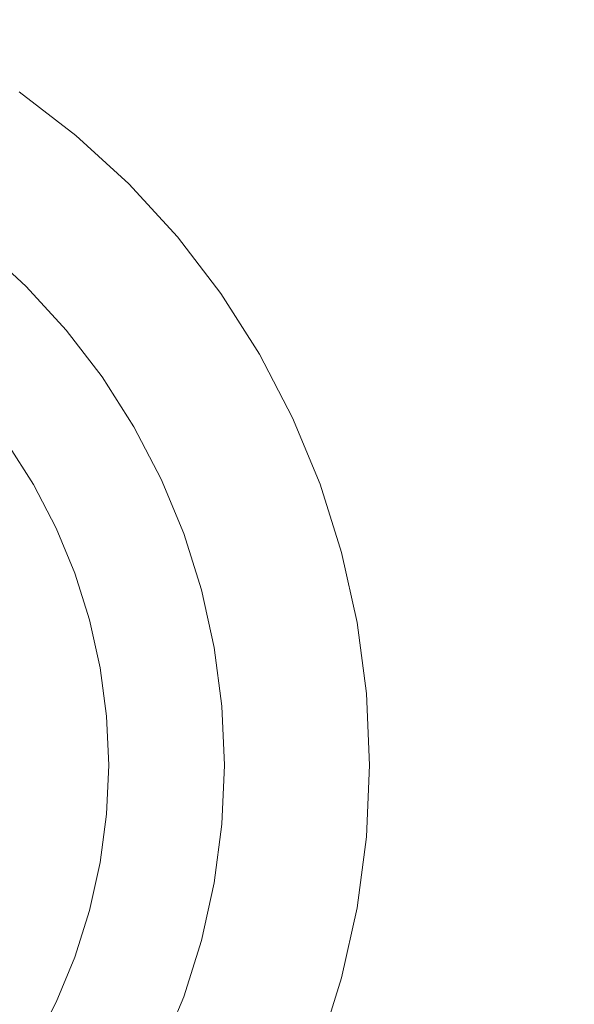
# Model space of a CAD drawing. Header units: millimetres. Extents: x 1865 to 2161, y 1201 to 1385.
# Tile 20 of 40: x 1931 to 1940, y 1353 to 1370. Entities that reach past the tile are written whole.
import ezdxf

# ---------------------------------------------------------------- set-up
doc = ezdxf.new("R2010")
doc.units = ezdxf.units.MM
doc.header["$LTSCALE"] = 25.4
doc.layers.add('Lighting-Moving Light', color=7, linetype='Continuous', lineweight=5)

# ---------------------------------------------------------------- blocks, each defined once
blk = doc.blocks.new('Group-1')
at = {"layer": 'Lighting-Moving Light', "color": 7, "linetype": 'Continuous', "lineweight": 5, "transparency": 33554687}
for points in [[(-107.035, -87.035, -16.5), (107.035, -87.035, -16.5), (107.035, 87.035, -16.5), (-107.035, 87.035, -16.5)], [(103.5, -83.5, -108.466), (-103.5, -83.5, -108.466), (-103.5, 83.5, -108.466), (103.5, 83.5, -108.466)]]:
    blk.add_3dface(points, dxfattribs=at)
for points, invisible_edges in [([(-81.97, 75.468, -16.465), (-81.001, 74.725, -16.465), (-80.101, 73.899, -16.465), (-90, 64, -16.465)], 12), ([(-81.001, 74.725, -16.465), (-81.97, 75.468, -16.465), (-83.388, 73.444, -1.637), (-82.59, 72.831, -1.637)], 10), ([(-80.101, 73.899, -16.465), (-81.001, 74.725, -16.465), (-82.59, 72.831, -1.637), (-81.848, 72.152, -1.637)], 10), ([(-80.101, 73.899, -16.465), (-79.275, 72.999, -16.465), (-78.532, 72.03, -16.465), (-90, 64, -16.465)], 12), ([(-79.275, 72.999, -16.465), (-80.101, 73.899, -16.465), (-81.848, 72.152, -1.637), (-81.169, 71.41, -1.637)], 10), ([(-78.532, 72.03, -16.465), (-79.275, 72.999, -16.465), (-81.169, 71.41, -1.637), (-80.556, 70.612, -1.637)], 10), ([(-82.642, 72.769, -1.316), (-81.905, 72.095, -1.316), (-81.872, 72.128, -1.475), (-82.611, 72.805, -1.475)], 15), ([(-82.611, 72.805, -1.475), (-81.872, 72.128, -1.475), (-81.848, 72.152, -1.637), (-82.59, 72.831, -1.637)], 11), ([(-82.727, 72.668, -1.014), (-81.999, 72.001, -1.014), (-81.948, 72.052, -1.162), (-82.68, 72.723, -1.162)], 15), ([(-82.68, 72.723, -1.162), (-81.948, 72.052, -1.162), (-81.905, 72.095, -1.316), (-82.642, 72.769, -1.316)], 15), ([(-81.905, 72.095, -1.316), (-81.231, 71.358, -1.316), (-81.195, 71.389, -1.475), (-81.872, 72.128, -1.475)], 15), ([(-81.872, 72.128, -1.475), (-81.195, 71.389, -1.475), (-81.169, 71.41, -1.637), (-81.848, 72.152, -1.637)], 11), ([(-78.532, 72.03, -16.465), (-77.876, 71, -16.465), (-77.312, 69.917, -16.465), (-90, 64, -16.465)], 12), ([(-82.127, 71.873, -0.737), (-81.471, 71.157, -0.737), (-81.397, 71.219, -0.872), (-82.059, 71.941, -0.872)], 15), ([(-82.059, 71.941, -0.872), (-81.397, 71.219, -0.872), (-81.332, 71.273, -1.014), (-81.999, 72.001, -1.014)], 15), ([(-81.999, 72.001, -1.014), (-81.332, 71.273, -1.014), (-81.277, 71.32, -1.162), (-81.948, 72.052, -1.162)], 15), ([(-81.948, 72.052, -1.162), (-81.277, 71.32, -1.162), (-81.231, 71.358, -1.316), (-81.905, 72.095, -1.316)], 15), ([(-77.876, 71, -16.465), (-78.532, 72.03, -16.465), (-80.556, 70.612, -1.637), (-80.016, 69.764, -1.637)], 10), ([(-82.285, 71.715, -0.494), (-81.642, 71.013, -0.494), (-81.553, 71.088, -0.611), (-82.202, 71.798, -0.611)], 15), ([(-82.202, 71.798, -0.611), (-81.553, 71.088, -0.611), (-81.471, 71.157, -0.737), (-82.127, 71.873, -0.737)], 15), ([(-82.469, 71.531, -0.291), (-81.842, 70.846, -0.291), (-81.739, 70.932, -0.387), (-82.374, 71.626, -0.387)], 15), ([(-82.374, 71.626, -0.387), (-81.739, 70.932, -0.387), (-81.642, 71.013, -0.494), (-82.285, 71.715, -0.494)], 15), ([(-82.57, 71.43, -0.206), (-81.951, 70.754, -0.206), (-81.842, 70.846, -0.291), (-82.469, 71.531, -0.291)], 15), ([(-82.675, 71.325, -0.134), (-82.064, 70.659, -0.134), (-81.951, 70.754, -0.206), (-82.57, 71.43, -0.206)], 15), ([(-81.397, 71.219, -0.872), (-80.801, 70.441, -0.872), (-80.731, 70.49, -1.014), (-81.332, 71.273, -1.014)], 15), ([(-81.332, 71.273, -1.014), (-80.731, 70.49, -1.014), (-80.672, 70.532, -1.162), (-81.277, 71.32, -1.162)], 15), ([(-81.277, 71.32, -1.162), (-80.672, 70.532, -1.162), (-80.623, 70.566, -1.316), (-81.231, 71.358, -1.316)], 15), ([(-81.231, 71.358, -1.316), (-80.623, 70.566, -1.316), (-80.584, 70.593, -1.475), (-81.195, 71.389, -1.475)], 15), ([(-81.195, 71.389, -1.475), (-80.584, 70.593, -1.475), (-80.556, 70.612, -1.637), (-81.169, 71.41, -1.637)], 11), ([(-81.553, 71.088, -0.611), (-80.967, 70.325, -0.611), (-80.879, 70.386, -0.737), (-81.471, 71.157, -0.737)], 15), ([(-81.471, 71.157, -0.737), (-80.879, 70.386, -0.737), (-80.801, 70.441, -0.872), (-81.397, 71.219, -0.872)], 15), ([(-81.739, 70.932, -0.387), (-81.166, 70.186, -0.387), (-81.063, 70.258, -0.494), (-81.642, 71.013, -0.494)], 15), ([(-81.642, 71.013, -0.494), (-81.063, 70.258, -0.494), (-80.967, 70.325, -0.611), (-81.553, 71.088, -0.611)], 15), ([(-77.312, 69.917, -16.465), (-77.876, 71, -16.465), (-80.016, 69.764, -1.637), (-79.552, 68.872, -1.637)], 10), ([(-81.951, 70.754, -0.206), (-81.393, 70.027, -0.206), (-81.276, 70.108, -0.291), (-81.842, 70.846, -0.291)], 15), ([(-81.842, 70.846, -0.291), (-81.276, 70.108, -0.291), (-81.166, 70.186, -0.387), (-81.739, 70.932, -0.387)], 15), ([(-82.182, 70.56, -0.074), (-81.64, 69.853, -0.074), (-81.514, 69.942, -0.134), (-82.064, 70.659, -0.134)], 15), ([(-82.064, 70.659, -0.134), (-81.514, 69.942, -0.134), (-81.393, 70.027, -0.206), (-81.951, 70.754, -0.206)], 15), ([(-80.584, 70.593, -1.475), (-80.045, 69.747, -1.475), (-80.016, 69.764, -1.637), (-80.556, 70.612, -1.637)], 11), ([(-82.428, 70.354, 0.007), (-81.903, 69.67, 0.007), (-81.77, 69.763, -0.027), (-82.304, 70.458, -0.027)], 15), ([(-82.304, 70.458, -0.027), (-81.77, 69.763, -0.027), (-81.64, 69.853, -0.074), (-82.182, 70.56, -0.074)], 15), ([(-80.879, 70.386, -0.737), (-80.358, 69.567, -0.737), (-80.274, 69.615, -0.872), (-80.801, 70.441, -0.872)], 15), ([(-80.801, 70.441, -0.872), (-80.274, 69.615, -0.872), (-80.201, 69.657, -1.014), (-80.731, 70.49, -1.014)], 15), ([(-80.731, 70.49, -1.014), (-80.201, 69.657, -1.014), (-80.138, 69.694, -1.162), (-80.672, 70.532, -1.162)], 15), ([(-80.672, 70.532, -1.162), (-80.138, 69.694, -1.162), (-80.086, 69.724, -1.316), (-80.623, 70.566, -1.316)], 15), ([(-80.623, 70.566, -1.316), (-80.086, 69.724, -1.316), (-80.045, 69.747, -1.475), (-80.584, 70.593, -1.475)], 15), ([(-82.553, 70.248, 0.028), (-82.037, 69.576, 0.028), (-81.903, 69.67, 0.007), (-82.428, 70.354, 0.007)], 15), ([(-81.063, 70.258, -0.494), (-80.551, 69.455, -0.494), (-80.45, 69.514, -0.611), (-80.967, 70.325, -0.611)], 15), ([(-80.967, 70.325, -0.611), (-80.45, 69.514, -0.611), (-80.358, 69.567, -0.737), (-80.879, 70.386, -0.737)], 15), ([(-81.393, 70.027, -0.206), (-80.9, 69.254, -0.206), (-80.777, 69.325, -0.291), (-81.276, 70.108, -0.291)], 15), ([(-81.276, 70.108, -0.291), (-80.777, 69.325, -0.291), (-80.661, 69.392, -0.387), (-81.166, 70.186, -0.387)], 15), ([(-81.166, 70.186, -0.387), (-80.661, 69.392, -0.387), (-80.551, 69.455, -0.494), (-81.063, 70.258, -0.494)], 15), ([(-81.64, 69.853, -0.074), (-81.162, 69.103, -0.074), (-81.029, 69.18, -0.134), (-81.514, 69.942, -0.134)], 15), ([(-81.514, 69.942, -0.134), (-81.029, 69.18, -0.134), (-80.9, 69.254, -0.206), (-81.393, 70.027, -0.206)], 15), ([(-77.312, 69.917, -16.465), (-76.844, 68.788, -16.465), (-76.477, 67.623, -16.465), (-90, 64, -16.465)], 12), ([(-81.903, 69.67, 0.007), (-81.439, 68.942, 0.007), (-81.299, 69.023, -0.027), (-81.77, 69.763, -0.027)], 15), ([(-81.77, 69.763, -0.027), (-81.299, 69.023, -0.027), (-81.162, 69.103, -0.074), (-81.64, 69.853, -0.074)], 15), ([(-80.045, 69.747, -1.475), (-79.582, 68.858, -1.475), (-79.552, 68.872, -1.637), (-80.016, 69.764, -1.637)], 11), ([(-76.844, 68.788, -16.465), (-77.312, 69.917, -16.465), (-79.552, 68.872, -1.637), (-79.167, 67.943, -1.637)], 10), ([(-82.037, 69.576, 0.028), (-81.581, 68.86, 0.028), (-81.439, 68.942, 0.007), (-81.903, 69.67, 0.007)], 15), ([(-80.358, 69.567, -0.737), (-79.909, 68.706, -0.737), (-79.822, 68.746, -0.872), (-80.274, 69.615, -0.872)], 15), ([(-80.274, 69.615, -0.872), (-79.822, 68.746, -0.872), (-79.745, 68.782, -1.014), (-80.201, 69.657, -1.014)], 15), ([(-80.201, 69.657, -1.014), (-79.745, 68.782, -1.014), (-79.679, 68.813, -1.162), (-80.138, 69.694, -1.162)], 15), ([(-80.138, 69.694, -1.162), (-79.679, 68.813, -1.162), (-79.625, 68.838, -1.316), (-80.086, 69.724, -1.316)], 15), ([(-80.086, 69.724, -1.316), (-79.625, 68.838, -1.316), (-79.582, 68.858, -1.475), (-80.045, 69.747, -1.475)], 15), ([(-81.34, 68.038, 0.035), (-81.724, 68.778, 0.035), (-82.172, 69.481, 0.035), (-90, 64, 0.035)], 12), ([(-82.172, 69.481, 0.035), (-81.724, 68.778, 0.035), (-81.581, 68.86, 0.028), (-82.037, 69.576, 0.028)], 14), ([(-80.661, 69.392, -0.387), (-80.226, 68.558, -0.387), (-80.112, 68.611, -0.494), (-80.551, 69.455, -0.494)], 15), ([(-80.551, 69.455, -0.494), (-80.112, 68.611, -0.494), (-80.006, 68.66, -0.611), (-80.45, 69.514, -0.611)], 15), ([(-80.45, 69.514, -0.611), (-80.006, 68.66, -0.611), (-79.909, 68.706, -0.737), (-80.358, 69.567, -0.737)], 15), ([(-80.9, 69.254, -0.206), (-80.477, 68.441, -0.206), (-80.348, 68.501, -0.291), (-80.777, 69.325, -0.291)], 15), ([(-80.777, 69.325, -0.291), (-80.348, 68.501, -0.291), (-80.226, 68.558, -0.387), (-80.661, 69.392, -0.387)], 15), ([(-81.299, 69.023, -0.027), (-80.895, 68.246, -0.027), (-80.751, 68.313, -0.074), (-81.162, 69.103, -0.074)], 15), ([(-81.162, 69.103, -0.074), (-80.751, 68.313, -0.074), (-80.611, 68.378, -0.134), (-81.029, 69.18, -0.134)], 15), ([(-81.029, 69.18, -0.134), (-80.611, 68.378, -0.134), (-80.477, 68.441, -0.206), (-80.9, 69.254, -0.206)], 15), ([(-81.581, 68.86, 0.028), (-81.19, 68.108, 0.028), (-81.041, 68.178, 0.007), (-81.439, 68.942, 0.007)], 15), ([(-81.439, 68.942, 0.007), (-81.041, 68.178, 0.007), (-80.895, 68.246, -0.027), (-81.299, 69.023, -0.027)], 15), ([(-81.724, 68.778, 0.035), (-81.34, 68.038, 0.035), (-81.19, 68.108, 0.028), (-81.581, 68.86, 0.028)], 14), ([(-79.822, 68.746, -0.872), (-79.447, 67.841, -0.872), (-79.368, 67.87, -1.014), (-79.745, 68.782, -1.014)], 15), ([(-79.745, 68.782, -1.014), (-79.368, 67.87, -1.014), (-79.299, 67.895, -1.162), (-79.679, 68.813, -1.162)], 15), ([(-79.679, 68.813, -1.162), (-79.299, 67.895, -1.162), (-79.243, 67.915, -1.316), (-79.625, 68.838, -1.316)], 15), ([(-79.625, 68.838, -1.316), (-79.243, 67.915, -1.316), (-79.199, 67.931, -1.475), (-79.582, 68.858, -1.475)], 15), ([(-79.582, 68.858, -1.475), (-79.199, 67.931, -1.475), (-79.167, 67.943, -1.637), (-79.552, 68.872, -1.637)], 11), ([(-76.477, 67.623, -16.465), (-76.844, 68.788, -16.465), (-79.167, 67.943, -1.637), (-78.864, 66.984, -1.637)], 10), ([(-80.226, 68.558, -0.387), (-79.866, 67.688, -0.387), (-79.748, 67.732, -0.494), (-80.112, 68.611, -0.494)], 15), ([(-80.112, 68.611, -0.494), (-79.748, 67.732, -0.494), (-79.638, 67.772, -0.611), (-80.006, 68.66, -0.611)], 15), ([(-80.006, 68.66, -0.611), (-79.638, 67.772, -0.611), (-79.537, 67.808, -0.737), (-79.909, 68.706, -0.737)], 15), ([(-79.909, 68.706, -0.737), (-79.537, 67.808, -0.737), (-79.447, 67.841, -0.872), (-79.822, 68.746, -0.872)], 15), ([(-80.611, 68.378, -0.134), (-80.265, 67.543, -0.134), (-80.126, 67.594, -0.206), (-80.477, 68.441, -0.206)], 15), ([(-80.477, 68.441, -0.206), (-80.126, 67.594, -0.206), (-79.992, 67.642, -0.291), (-80.348, 68.501, -0.291)], 15), ([(-80.348, 68.501, -0.291), (-79.992, 67.642, -0.291), (-79.866, 67.688, -0.387), (-80.226, 68.558, -0.387)], 15), ([(-80.895, 68.246, -0.027), (-80.559, 67.436, -0.027), (-80.41, 67.49, -0.074), (-80.751, 68.313, -0.074)], 15), ([(-80.751, 68.313, -0.074), (-80.41, 67.49, -0.074), (-80.265, 67.543, -0.134), (-80.611, 68.378, -0.134)], 15), ([(-81.34, 68.038, 0.035), (-81.021, 67.268, 0.035), (-80.865, 67.325, 0.028), (-81.19, 68.108, 0.028)], 14), ([(-81.19, 68.108, 0.028), (-80.865, 67.325, 0.028), (-80.711, 67.381, 0.007), (-81.041, 68.178, 0.007)], 15), ([(-81.041, 68.178, 0.007), (-80.711, 67.381, 0.007), (-80.559, 67.436, -0.027), (-80.895, 68.246, -0.027)], 15), ([(-80.77, 66.473, 0.035), (-81.021, 67.268, 0.035), (-81.34, 68.038, 0.035), (-90, 64, 0.035)], 12), ([(-79.299, 67.895, -1.162), (-79.001, 66.947, -1.162), (-78.943, 66.963, -1.316), (-79.243, 67.915, -1.316)], 15), ([(-79.243, 67.915, -1.316), (-78.943, 66.963, -1.316), (-78.897, 66.975, -1.475), (-79.199, 67.931, -1.475)], 15), ([(-79.199, 67.931, -1.475), (-78.897, 66.975, -1.475), (-78.864, 66.984, -1.637), (-79.167, 67.943, -1.637)], 11), ([(-79.748, 67.732, -0.494), (-79.461, 66.824, -0.494), (-79.348, 66.854, -0.611), (-79.638, 67.772, -0.611)], 15), ([(-79.638, 67.772, -0.611), (-79.348, 66.854, -0.611), (-79.245, 66.882, -0.737), (-79.537, 67.808, -0.737)], 15), ([(-79.537, 67.808, -0.737), (-79.245, 66.882, -0.737), (-79.152, 66.907, -0.872), (-79.447, 67.841, -0.872)], 15), ([(-79.447, 67.841, -0.872), (-79.152, 66.907, -0.872), (-79.071, 66.928, -1.014), (-79.368, 67.87, -1.014)], 15), ([(-79.368, 67.87, -1.014), (-79.071, 66.928, -1.014), (-79.001, 66.947, -1.162), (-79.299, 67.895, -1.162)], 15), ([(-76.477, 67.623, -16.465), (-76.213, 66.431, -16.465), (-76.053, 65.22, -16.465), (-90, 64, -16.465)], 12), ([(-80.265, 67.543, -0.134), (-79.994, 66.681, -0.134), (-79.85, 66.72, -0.206), (-80.126, 67.594, -0.206)], 15), ([(-80.126, 67.594, -0.206), (-79.85, 66.72, -0.206), (-79.713, 66.756, -0.291), (-79.992, 67.642, -0.291)], 15), ([(-79.992, 67.642, -0.291), (-79.713, 66.756, -0.291), (-79.583, 66.791, -0.387), (-79.866, 67.688, -0.387)], 15), ([(-79.866, 67.688, -0.387), (-79.583, 66.791, -0.387), (-79.461, 66.824, -0.494), (-79.748, 67.732, -0.494)], 15), ([(-76.213, 66.431, -16.465), (-76.477, 67.623, -16.465), (-78.864, 66.984, -1.637), (-78.647, 66.002, -1.637)], 10), ([(-80.711, 67.381, 0.007), (-80.452, 66.558, 0.007), (-80.296, 66.6, -0.027), (-80.559, 67.436, -0.027)], 15), ([(-80.559, 67.436, -0.027), (-80.296, 66.6, -0.027), (-80.143, 66.641, -0.074), (-80.41, 67.49, -0.074)], 15), ([(-80.41, 67.49, -0.074), (-80.143, 66.641, -0.074), (-79.994, 66.681, -0.134), (-80.265, 67.543, -0.134)], 15), ([(-81.021, 67.268, 0.035), (-80.77, 66.473, 0.035), (-80.61, 66.516, 0.028), (-80.865, 67.325, 0.028)], 14), ([(-80.865, 67.325, 0.028), (-80.61, 66.516, 0.028), (-80.452, 66.558, 0.007), (-80.711, 67.381, 0.007)], 15), ([(-79.152, 66.907, -0.872), (-78.94, 65.95, -0.872), (-78.857, 65.965, -1.014), (-79.071, 66.928, -1.014)], 15), ([(-79.071, 66.928, -1.014), (-78.857, 65.965, -1.014), (-78.786, 65.977, -1.162), (-79.001, 66.947, -1.162)], 15), ([(-79.001, 66.947, -1.162), (-78.786, 65.977, -1.162), (-78.726, 65.988, -1.316), (-78.943, 66.963, -1.316)], 15), ([(-78.943, 66.963, -1.316), (-78.726, 65.988, -1.316), (-78.68, 65.996, -1.475), (-78.897, 66.975, -1.475)], 15), ([(-78.897, 66.975, -1.475), (-78.68, 65.996, -1.475), (-78.647, 66.002, -1.637), (-78.864, 66.984, -1.637)], 11), ([(-79.85, 66.72, -0.206), (-79.652, 65.825, -0.206), (-79.512, 65.849, -0.291), (-79.713, 66.756, -0.291)], 15), ([(-79.713, 66.756, -0.291), (-79.512, 65.849, -0.291), (-79.38, 65.873, -0.387), (-79.583, 66.791, -0.387)], 15), ([(-79.583, 66.791, -0.387), (-79.38, 65.873, -0.387), (-79.255, 65.895, -0.494), (-79.461, 66.824, -0.494)], 15), ([(-79.461, 66.824, -0.494), (-79.255, 65.895, -0.494), (-79.14, 65.915, -0.611), (-79.348, 66.854, -0.611)], 15), ([(-79.348, 66.854, -0.611), (-79.14, 65.915, -0.611), (-79.035, 65.933, -0.737), (-79.245, 66.882, -0.737)], 15), ([(-79.245, 66.882, -0.737), (-79.035, 65.933, -0.737), (-78.94, 65.95, -0.872), (-79.152, 66.907, -0.872)], 15), ([(-80.452, 66.558, 0.007), (-80.265, 65.717, 0.007), (-80.106, 65.745, -0.027), (-80.296, 66.6, -0.027)], 15), ([(-80.296, 66.6, -0.027), (-80.106, 65.745, -0.027), (-79.95, 65.772, -0.074), (-80.143, 66.641, -0.074)], 15), ([(-80.143, 66.641, -0.074), (-79.95, 65.772, -0.074), (-79.798, 65.799, -0.134), (-79.994, 66.681, -0.134)], 15), ([(-79.994, 66.681, -0.134), (-79.798, 65.799, -0.134), (-79.652, 65.825, -0.206), (-79.85, 66.72, -0.206)], 15), ([(-90, 64, 0.035), (-80.481, 64.833, 0.035), (-80.589, 65.659, 0.035), (-80.77, 66.473, 0.035)], 9), ([(-80.77, 66.473, 0.035), (-80.589, 65.659, 0.035), (-80.427, 65.688, 0.028), (-80.61, 66.516, 0.028)], 14), ([(-80.61, 66.516, 0.028), (-80.427, 65.688, 0.028), (-80.265, 65.717, 0.007), (-80.452, 66.558, 0.007)], 15), ([(-76.053, 65.22, -16.465), (-76.213, 66.431, -16.465), (-78.647, 66.002, -1.637), (-78.515, 65.005, -1.637)], 10), ([(-79.255, 65.895, -0.494), (-79.131, 64.951, -0.494), (-79.015, 64.961, -0.611), (-79.14, 65.915, -0.611)], 15), ([(-79.14, 65.915, -0.611), (-79.015, 64.961, -0.611), (-78.908, 64.97, -0.737), (-79.035, 65.933, -0.737)], 15), ([(-79.035, 65.933, -0.737), (-78.908, 64.97, -0.737), (-78.813, 64.979, -0.872), (-78.94, 65.95, -0.872)], 15), ([(-78.94, 65.95, -0.872), (-78.813, 64.979, -0.872), (-78.728, 64.986, -1.014), (-78.857, 65.965, -1.014)], 15), ([(-78.857, 65.965, -1.014), (-78.728, 64.986, -1.014), (-78.656, 64.992, -1.162), (-78.786, 65.977, -1.162)], 15), ([(-78.786, 65.977, -1.162), (-78.656, 64.992, -1.162), (-78.596, 64.998, -1.316), (-78.726, 65.988, -1.316)], 15), ([(-78.726, 65.988, -1.316), (-78.596, 64.998, -1.316), (-78.549, 65.002, -1.475), (-78.68, 65.996, -1.475)], 15), ([(-78.68, 65.996, -1.475), (-78.549, 65.002, -1.475), (-78.515, 65.005, -1.637), (-78.647, 66.002, -1.637)], 11), ([(-80.265, 65.717, 0.007), (-80.153, 64.862, 0.007), (-79.991, 64.876, -0.027), (-80.106, 65.745, -0.027)], 15), ([(-80.106, 65.745, -0.027), (-79.991, 64.876, -0.027), (-79.834, 64.889, -0.074), (-79.95, 65.772, -0.074)], 15), ([(-79.95, 65.772, -0.074), (-79.834, 64.889, -0.074), (-79.68, 64.903, -0.134), (-79.798, 65.799, -0.134)], 15), ([(-79.798, 65.799, -0.134), (-79.68, 64.903, -0.134), (-79.532, 64.916, -0.206), (-79.652, 65.825, -0.206)], 15), ([(-79.652, 65.825, -0.206), (-79.532, 64.916, -0.206), (-79.391, 64.928, -0.291), (-79.512, 65.849, -0.291)], 15), ([(-79.512, 65.849, -0.291), (-79.391, 64.928, -0.291), (-79.257, 64.94, -0.387), (-79.38, 65.873, -0.387)], 15), ([(-79.38, 65.873, -0.387), (-79.257, 64.94, -0.387), (-79.131, 64.951, -0.494), (-79.255, 65.895, -0.494)], 15), ([(-80.589, 65.659, 0.035), (-80.481, 64.833, 0.035), (-80.316, 64.847, 0.028), (-80.427, 65.688, 0.028)], 14), ([(-80.427, 65.688, 0.028), (-80.316, 64.847, 0.028), (-80.153, 64.862, 0.007), (-80.265, 65.717, 0.007)], 15), ([(-76.053, 65.22, -16.465), (-76, 64, -16.465), (-76.053, 62.78, -16.465), (-90, 64, -16.465)], 12), ([(-76, 64, -16.465), (-76.053, 65.22, -16.465), (-78.515, 65.005, -1.637), (-78.471, 64, -1.637)], 10), ([(-79.834, 64.889, -0.074), (-79.795, 64, -0.074), (-79.641, 64, -0.134), (-79.68, 64.903, -0.134)], 15), ([(-79.68, 64.903, -0.134), (-79.641, 64, -0.134), (-79.492, 64, -0.206), (-79.532, 64.916, -0.206)], 15), ([(-79.532, 64.916, -0.206), (-79.492, 64, -0.206), (-79.35, 64, -0.291), (-79.391, 64.928, -0.291)], 15), ([(-79.391, 64.928, -0.291), (-79.35, 64, -0.291), (-79.216, 64, -0.387), (-79.257, 64.94, -0.387)], 15), ([(-79.257, 64.94, -0.387), (-79.216, 64, -0.387), (-79.09, 64, -0.494), (-79.131, 64.951, -0.494)], 15), ([(-79.131, 64.951, -0.494), (-79.09, 64, -0.494), (-78.973, 64, -0.611), (-79.015, 64.961, -0.611)], 15), ([(-79.015, 64.961, -0.611), (-78.973, 64, -0.611), (-78.866, 64, -0.737), (-78.908, 64.97, -0.737)], 15), ([(-78.908, 64.97, -0.737), (-78.866, 64, -0.737), (-78.77, 64, -0.872), (-78.813, 64.979, -0.872)], 15), ([(-78.813, 64.979, -0.872), (-78.77, 64, -0.872), (-78.685, 64, -1.014), (-78.728, 64.986, -1.014)], 15), ([(-78.728, 64.986, -1.014), (-78.685, 64, -1.014), (-78.613, 64, -1.162), (-78.656, 64.992, -1.162)], 15), ([(-78.656, 64.992, -1.162), (-78.613, 64, -1.162), (-78.553, 64, -1.316), (-78.596, 64.998, -1.316)], 15), ([(-78.596, 64.998, -1.316), (-78.553, 64, -1.316), (-78.505, 64, -1.475), (-78.549, 65.002, -1.475)], 15), ([(-78.549, 65.002, -1.475), (-78.505, 64, -1.475), (-78.471, 64, -1.637), (-78.515, 65.005, -1.637)], 11), ([(-80.481, 63.167, 0.035), (-80.444, 64, 0.035), (-80.481, 64.833, 0.035), (-90, 64, 0.035)], 12), ([(-80.481, 64.833, 0.035), (-80.444, 64, 0.035), (-80.279, 64, 0.028), (-80.316, 64.847, 0.028)], 14), ([(-80.316, 64.847, 0.028), (-80.279, 64, 0.028), (-80.115, 64, 0.007), (-80.153, 64.862, 0.007)], 15), ([(-80.153, 64.862, 0.007), (-80.115, 64, 0.007), (-79.953, 64, -0.027), (-79.991, 64.876, -0.027)], 15), ([(-79.991, 64.876, -0.027), (-79.953, 64, -0.027), (-79.795, 64, -0.074), (-79.834, 64.889, -0.074)], 15), ([(-82.172, 58.519, 0.035), (-81.724, 59.222, 0.035), (-81.34, 59.962, 0.035), (-90, 64, 0.035)], 12), ([(-81.34, 59.962, 0.035), (-81.021, 60.732, 0.035), (-80.77, 61.527, 0.035), (-90, 64, 0.035)], 12), ([(-80.77, 61.527, 0.035), (-80.589, 62.341, 0.035), (-80.481, 63.167, 0.035), (-90, 64, 0.035)], 12), ([(-90, 64, -16.465), (-76.053, 62.78, -16.465), (-76.213, 61.569, -16.465), (-76.477, 60.377, -16.465)], 9), ([(-76.477, 60.377, -16.465), (-76.844, 59.212, -16.465), (-77.312, 58.083, -16.465), (-90, 64, -16.465)], 12), ([(-77.312, 58.083, -16.465), (-77.876, 57, -16.465), (-78.532, 55.97, -16.465), (-90, 64, -16.465)], 12), ([(-78.532, 55.97, -16.465), (-79.275, 55.001, -16.465), (-80.101, 54.101, -16.465), (-90, 64, -16.465)], 12), ([(-80.101, 54.101, -16.465), (-81.001, 53.275, -16.465), (-81.97, 52.532, -16.465), (-90, 64, -16.465)], 12), ([(-80.444, 64, 0.035), (-80.481, 63.167, 0.035), (-80.316, 63.153, 0.028), (-80.279, 64, 0.028)], 14), ([(-80.279, 64, 0.028), (-80.316, 63.153, 0.028), (-80.153, 63.138, 0.007), (-80.115, 64, 0.007)], 15), ([(-80.115, 64, 0.007), (-80.153, 63.138, 0.007), (-79.991, 63.124, -0.027), (-79.953, 64, -0.027)], 15), ([(-79.953, 64, -0.027), (-79.991, 63.124, -0.027), (-79.834, 63.111, -0.074), (-79.795, 64, -0.074)], 15), ([(-79.795, 64, -0.074), (-79.834, 63.111, -0.074), (-79.68, 63.097, -0.134), (-79.641, 64, -0.134)], 15), ([(-79.641, 64, -0.134), (-79.68, 63.097, -0.134), (-79.532, 63.084, -0.206), (-79.492, 64, -0.206)], 15), ([(-79.492, 64, -0.206), (-79.532, 63.084, -0.206), (-79.391, 63.072, -0.291), (-79.35, 64, -0.291)], 15), ([(-79.35, 64, -0.291), (-79.391, 63.072, -0.291), (-79.257, 63.06, -0.387), (-79.216, 64, -0.387)], 15), ([(-79.216, 64, -0.387), (-79.257, 63.06, -0.387), (-79.131, 63.049, -0.494), (-79.09, 64, -0.494)], 15), ([(-79.09, 64, -0.494), (-79.131, 63.049, -0.494), (-79.015, 63.039, -0.611), (-78.973, 64, -0.611)], 15), ([(-78.973, 64, -0.611), (-79.015, 63.039, -0.611), (-78.908, 63.03, -0.737), (-78.866, 64, -0.737)], 15), ([(-78.866, 64, -0.737), (-78.908, 63.03, -0.737), (-78.813, 63.021, -0.872), (-78.77, 64, -0.872)], 15), ([(-78.77, 64, -0.872), (-78.813, 63.021, -0.872), (-78.728, 63.014, -1.014), (-78.685, 64, -1.014)], 15), ([(-78.685, 64, -1.014), (-78.728, 63.014, -1.014), (-78.656, 63.008, -1.162), (-78.613, 64, -1.162)], 15), ([(-78.613, 64, -1.162), (-78.656, 63.008, -1.162), (-78.596, 63.002, -1.316), (-78.553, 64, -1.316)], 15), ([(-78.553, 64, -1.316), (-78.596, 63.002, -1.316), (-78.549, 62.998, -1.475), (-78.505, 64, -1.475)], 15), ([(-78.505, 64, -1.475), (-78.549, 62.998, -1.475), (-78.515, 62.995, -1.637), (-78.471, 64, -1.637)], 11), ([(-76.053, 62.78, -16.465), (-76, 64, -16.465), (-78.471, 64, -1.637), (-78.515, 62.995, -1.637)], 10), ([(-80.481, 63.167, 0.035), (-80.589, 62.341, 0.035), (-80.427, 62.312, 0.028), (-80.316, 63.153, 0.028)], 14), ([(-80.316, 63.153, 0.028), (-80.427, 62.312, 0.028), (-80.265, 62.283, 0.007), (-80.153, 63.138, 0.007)], 15), ([(-80.153, 63.138, 0.007), (-80.265, 62.283, 0.007), (-80.106, 62.255, -0.027), (-79.991, 63.124, -0.027)], 15), ([(-79.991, 63.124, -0.027), (-80.106, 62.255, -0.027), (-79.95, 62.228, -0.074), (-79.834, 63.111, -0.074)], 15), ([(-79.834, 63.111, -0.074), (-79.95, 62.228, -0.074), (-79.798, 62.201, -0.134), (-79.68, 63.097, -0.134)], 15), ([(-79.68, 63.097, -0.134), (-79.798, 62.201, -0.134), (-79.652, 62.175, -0.206), (-79.532, 63.084, -0.206)], 15), ([(-79.532, 63.084, -0.206), (-79.652, 62.175, -0.206), (-79.512, 62.151, -0.291), (-79.391, 63.072, -0.291)], 15), ([(-79.391, 63.072, -0.291), (-79.512, 62.151, -0.291), (-79.38, 62.127, -0.387), (-79.257, 63.06, -0.387)], 15), ([(-79.257, 63.06, -0.387), (-79.38, 62.127, -0.387), (-79.255, 62.105, -0.494), (-79.131, 63.049, -0.494)], 15), ([(-79.131, 63.049, -0.494), (-79.255, 62.105, -0.494), (-79.14, 62.085, -0.611), (-79.015, 63.039, -0.611)], 15), ([(-79.015, 63.039, -0.611), (-79.14, 62.085, -0.611), (-79.035, 62.067, -0.737), (-78.908, 63.03, -0.737)], 15), ([(-78.908, 63.03, -0.737), (-79.035, 62.067, -0.737), (-78.94, 62.05, -0.872), (-78.813, 63.021, -0.872)], 15), ([(-78.813, 63.021, -0.872), (-78.94, 62.05, -0.872), (-78.857, 62.035, -1.014), (-78.728, 63.014, -1.014)], 15), ([(-78.728, 63.014, -1.014), (-78.857, 62.035, -1.014), (-78.786, 62.023, -1.162), (-78.656, 63.008, -1.162)], 15), ([(-78.656, 63.008, -1.162), (-78.786, 62.023, -1.162), (-78.726, 62.012, -1.316), (-78.596, 63.002, -1.316)], 15), ([(-78.596, 63.002, -1.316), (-78.726, 62.012, -1.316), (-78.68, 62.004, -1.475), (-78.549, 62.998, -1.475)], 15), ([(-78.549, 62.998, -1.475), (-78.68, 62.004, -1.475), (-78.647, 61.998, -1.637), (-78.515, 62.995, -1.637)], 11), ([(-76.213, 61.569, -16.465), (-76.053, 62.78, -16.465), (-78.515, 62.995, -1.637), (-78.647, 61.998, -1.637)], 10), ([(-80.589, 62.341, 0.035), (-80.77, 61.527, 0.035), (-80.61, 61.484, 0.028), (-80.427, 62.312, 0.028)], 14), ([(-80.427, 62.312, 0.028), (-80.61, 61.484, 0.028), (-80.452, 61.442, 0.007), (-80.265, 62.283, 0.007)], 15), ([(-80.265, 62.283, 0.007), (-80.452, 61.442, 0.007), (-80.296, 61.4, -0.027), (-80.106, 62.255, -0.027)], 15), ([(-80.106, 62.255, -0.027), (-80.296, 61.4, -0.027), (-80.143, 61.359, -0.074), (-79.95, 62.228, -0.074)], 15), ([(-79.95, 62.228, -0.074), (-80.143, 61.359, -0.074), (-79.994, 61.319, -0.134), (-79.798, 62.201, -0.134)], 15), ([(-79.798, 62.201, -0.134), (-79.994, 61.319, -0.134), (-79.85, 61.28, -0.206), (-79.652, 62.175, -0.206)], 15), ([(-79.652, 62.175, -0.206), (-79.85, 61.28, -0.206), (-79.713, 61.244, -0.291), (-79.512, 62.151, -0.291)], 15), ([(-79.512, 62.151, -0.291), (-79.713, 61.244, -0.291), (-79.583, 61.209, -0.387), (-79.38, 62.127, -0.387)], 15), ([(-79.38, 62.127, -0.387), (-79.583, 61.209, -0.387), (-79.461, 61.176, -0.494), (-79.255, 62.105, -0.494)], 15), ([(-79.255, 62.105, -0.494), (-79.461, 61.176, -0.494), (-79.348, 61.146, -0.611), (-79.14, 62.085, -0.611)], 15), ([(-79.14, 62.085, -0.611), (-79.348, 61.146, -0.611), (-79.245, 61.118, -0.737), (-79.035, 62.067, -0.737)], 15), ([(-79.035, 62.067, -0.737), (-79.245, 61.118, -0.737), (-79.152, 61.093, -0.872), (-78.94, 62.05, -0.872)], 15), ([(-78.94, 62.05, -0.872), (-79.152, 61.093, -0.872), (-79.071, 61.072, -1.014), (-78.857, 62.035, -1.014)], 15), ([(-78.857, 62.035, -1.014), (-79.071, 61.072, -1.014), (-79.001, 61.053, -1.162), (-78.786, 62.023, -1.162)], 15), ([(-78.786, 62.023, -1.162), (-79.001, 61.053, -1.162), (-78.943, 61.037, -1.316), (-78.726, 62.012, -1.316)], 15), ([(-78.726, 62.012, -1.316), (-78.943, 61.037, -1.316), (-78.897, 61.025, -1.475), (-78.68, 62.004, -1.475)], 15), ([(-78.68, 62.004, -1.475), (-78.897, 61.025, -1.475), (-78.864, 61.016, -1.637), (-78.647, 61.998, -1.637)], 11), ([(-76.477, 60.377, -16.465), (-76.213, 61.569, -16.465), (-78.647, 61.998, -1.637), (-78.864, 61.016, -1.637)], 10), ([(-80.77, 61.527, 0.035), (-81.021, 60.732, 0.035), (-80.865, 60.675, 0.028), (-80.61, 61.484, 0.028)], 14), ([(-80.61, 61.484, 0.028), (-80.865, 60.675, 0.028), (-80.711, 60.619, 0.007), (-80.452, 61.442, 0.007)], 15), ([(-80.452, 61.442, 0.007), (-80.711, 60.619, 0.007), (-80.559, 60.564, -0.027), (-80.296, 61.4, -0.027)], 15), ([(-80.296, 61.4, -0.027), (-80.559, 60.564, -0.027), (-80.41, 60.51, -0.074), (-80.143, 61.359, -0.074)], 15), ([(-80.143, 61.359, -0.074), (-80.41, 60.51, -0.074), (-80.265, 60.457, -0.134), (-79.994, 61.319, -0.134)], 15), ([(-79.994, 61.319, -0.134), (-80.265, 60.457, -0.134), (-80.126, 60.406, -0.206), (-79.85, 61.28, -0.206)], 15), ([(-79.85, 61.28, -0.206), (-80.126, 60.406, -0.206), (-79.992, 60.358, -0.291), (-79.713, 61.244, -0.291)], 15), ([(-79.713, 61.244, -0.291), (-79.992, 60.358, -0.291), (-79.866, 60.312, -0.387), (-79.583, 61.209, -0.387)], 15), ([(-79.583, 61.209, -0.387), (-79.866, 60.312, -0.387), (-79.748, 60.268, -0.494), (-79.461, 61.176, -0.494)], 15), ([(-79.461, 61.176, -0.494), (-79.748, 60.268, -0.494), (-79.638, 60.228, -0.611), (-79.348, 61.146, -0.611)], 15), ([(-79.348, 61.146, -0.611), (-79.638, 60.228, -0.611), (-79.537, 60.192, -0.737), (-79.245, 61.118, -0.737)], 15), ([(-79.245, 61.118, -0.737), (-79.537, 60.192, -0.737), (-79.447, 60.159, -0.872), (-79.152, 61.093, -0.872)], 15), ([(-79.152, 61.093, -0.872), (-79.447, 60.159, -0.872), (-79.368, 60.13, -1.014), (-79.071, 61.072, -1.014)], 15), ([(-79.071, 61.072, -1.014), (-79.368, 60.13, -1.014), (-79.299, 60.105, -1.162), (-79.001, 61.053, -1.162)], 15), ([(-79.001, 61.053, -1.162), (-79.299, 60.105, -1.162), (-79.243, 60.085, -1.316), (-78.943, 61.037, -1.316)], 15), ([(-78.943, 61.037, -1.316), (-79.243, 60.085, -1.316), (-79.199, 60.069, -1.475), (-78.897, 61.025, -1.475)], 15), ([(-78.897, 61.025, -1.475), (-79.199, 60.069, -1.475), (-79.167, 60.057, -1.637), (-78.864, 61.016, -1.637)], 11), ([(-76.844, 59.212, -16.465), (-76.477, 60.377, -16.465), (-78.864, 61.016, -1.637), (-79.167, 60.057, -1.637)], 10), ([(-81.021, 60.732, 0.035), (-81.34, 59.962, 0.035), (-81.19, 59.892, 0.028), (-80.865, 60.675, 0.028)], 14), ([(-80.865, 60.675, 0.028), (-81.19, 59.892, 0.028), (-81.041, 59.822, 0.007), (-80.711, 60.619, 0.007)], 15), ([(-80.711, 60.619, 0.007), (-81.041, 59.822, 0.007), (-80.895, 59.754, -0.027), (-80.559, 60.564, -0.027)], 15), ([(-80.559, 60.564, -0.027), (-80.895, 59.754, -0.027), (-80.751, 59.687, -0.074), (-80.41, 60.51, -0.074)], 15), ([(-80.41, 60.51, -0.074), (-80.751, 59.687, -0.074), (-80.611, 59.622, -0.134), (-80.265, 60.457, -0.134)], 15), ([(-80.265, 60.457, -0.134), (-80.611, 59.622, -0.134), (-80.477, 59.559, -0.206), (-80.126, 60.406, -0.206)], 15), ([(-80.126, 60.406, -0.206), (-80.477, 59.559, -0.206), (-80.348, 59.499, -0.291), (-79.992, 60.358, -0.291)], 15), ([(-79.992, 60.358, -0.291), (-80.348, 59.499, -0.291), (-80.226, 59.442, -0.387), (-79.866, 60.312, -0.387)], 15), ([(-79.866, 60.312, -0.387), (-80.226, 59.442, -0.387), (-80.112, 59.389, -0.494), (-79.748, 60.268, -0.494)], 15), ([(-79.748, 60.268, -0.494), (-80.112, 59.389, -0.494), (-80.006, 59.34, -0.611), (-79.638, 60.228, -0.611)], 15), ([(-79.638, 60.228, -0.611), (-80.006, 59.34, -0.611), (-79.909, 59.294, -0.737), (-79.537, 60.192, -0.737)], 15), ([(-79.537, 60.192, -0.737), (-79.909, 59.294, -0.737), (-79.822, 59.254, -0.872), (-79.447, 60.159, -0.872)], 15), ([(-79.447, 60.159, -0.872), (-79.822, 59.254, -0.872), (-79.745, 59.218, -1.014), (-79.368, 60.13, -1.014)], 15), ([(-79.368, 60.13, -1.014), (-79.745, 59.218, -1.014), (-79.679, 59.187, -1.162), (-79.299, 60.105, -1.162)], 15), ([(-79.299, 60.105, -1.162), (-79.679, 59.187, -1.162), (-79.625, 59.162, -1.316), (-79.243, 60.085, -1.316)], 15), ([(-79.243, 60.085, -1.316), (-79.625, 59.162, -1.316), (-79.582, 59.142, -1.475), (-79.199, 60.069, -1.475)], 15), ([(-79.199, 60.069, -1.475), (-79.582, 59.142, -1.475), (-79.552, 59.128, -1.637), (-79.167, 60.057, -1.637)], 11), ([(-77.312, 58.083, -16.465), (-76.844, 59.212, -16.465), (-79.167, 60.057, -1.637), (-79.552, 59.128, -1.637)], 10), ([(-81.34, 59.962, 0.035), (-81.724, 59.222, 0.035), (-81.581, 59.14, 0.028), (-81.19, 59.892, 0.028)], 14)]:
    blk.add_3dface(points, dxfattribs=dict(at, invisible_edges=invisible_edges))
at = {"layer": 'Lighting-Moving Light', "color": 0, "flags": 1}
for tag in ['Yoke', '3D_Symbol_Name', 'Weight', 'Weight', 'Wattage', 'Candlepower', 'Body', 'Model_Name', 'Beam_Angle', 'Field_Angle', 'Remarks', 'Beam_Angle_2', 'Field_Angle_2', 'Num_Channels', 'Frame_Size', 'Device_Type', 'FixtureID', 'Frame_Size', 'Base', 'Lens', 'Inst_Type', 'Lamp']:
    blk.add_attdef(tag, (-144.25, -164.904), '', height=0.18, dxfattribs=at)

msp = doc.modelspace()

# ---------------------------------------------------------------- block references
at = {"layer": 'Lighting-Moving Light', "color": 7, "transparency": 33554687}
msp.add_blockref('Group-1', (2012.623, 1292.88), dxfattribs=at)

doc.saveas('drawing.dxf')
